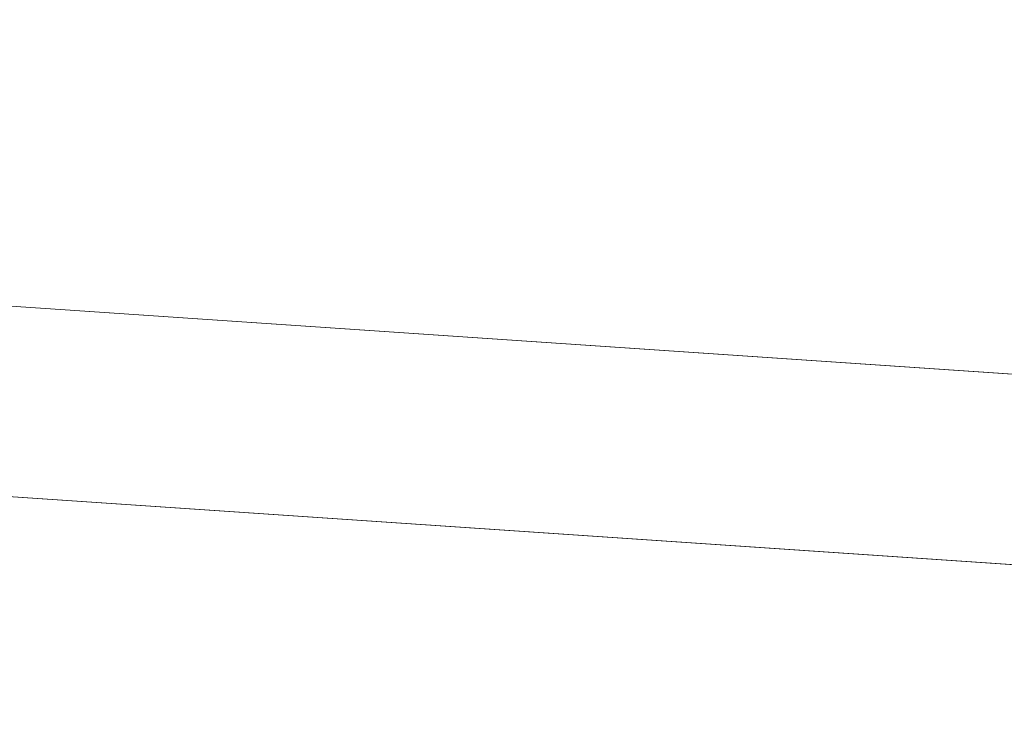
# Model space of a CAD drawing. Header units: inches. Extents: x -774 to 289, y -440 to 407.
# Tile 102 of 256: x -242 to -180, y 106 to 150. Entities that reach past the tile are written whole.
import ezdxf

# ---------------------------------------------------------------- set-up
doc = ezdxf.new("R2010")
doc.units = ezdxf.units.IN
doc.header["$MEASUREMENT"] = 0
doc.layers.add('L-SITE', color=91, linetype='Continuous', lineweight=9)

# ---------------------------------------------------------------- blocks, each defined once
blk = doc.blocks.new('Construction Crane - 75_ _ 60 deg-327164-_3D_')
at = {"layer": 'L-SITE'}
mesh = blk.add_polyface(dxfattribs=at)
corners = [(-229.587, -358.901, 471.906), (-229.587, -146.025, 75.194), (-229.587, -173.738, 59.194), (-229.587, -410.862, 441.906), (-229.587, -622.872, 839.117), (-229.587, -596.891, 854.117)]
mesh.append_faces([[corners[k] for k in face] for face in [(2, 3, 0, 1)]], dxfattribs={"vtx1": -1})
mesh.append_faces([[corners[k] for k in face] for face in [(3, 4, 5, 0)]], dxfattribs={"vtx3": -1})
mesh = blk.add_polyface(dxfattribs=at)
corners = [(-217.587, -358.901, 471.906), (-217.587, -596.891, 854.117), (-217.587, -622.872, 839.117), (-217.587, -410.862, 441.906), (-217.587, -173.738, 59.194), (-217.587, -146.025, 75.194)]
mesh.append_faces([[corners[k] for k in face] for face in [(0, 3, 4, 5)]], dxfattribs={"vtx0": -1})
mesh.append_faces([[corners[k] for k in face] for face in [(1, 2, 3, 0)]], dxfattribs={"vtx2": -1})
mesh = blk.add_polyface(dxfattribs=at)
corners = [(-229.587, -358.901, 471.906), (-229.587, -596.891, 854.117), (-217.587, -596.891, 854.117), (-217.587, -358.901, 471.906)]
mesh.append_faces([[corners[k] for k in face] for face in [(0, 1, 2, 3)]])
mesh = blk.add_polyface(dxfattribs=at)
corners = [(-229.587, -622.872, 839.117), (-229.587, -410.862, 441.906), (-217.587, -410.862, 441.906), (-217.587, -622.872, 839.117)]
mesh.append_faces([[corners[k] for k in face] for face in [(0, 1, 2, 3)]])

msp = doc.modelspace()

# ---------------------------------------------------------------- block references
at = {"layer": 'L-SITE', "rotation": 86.11865609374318}
msp.add_blockref('Construction Crane - 75_ _ 60 deg-327164-_3D_', (-640.357, 376.898, -12), dxfattribs=at)

doc.saveas('drawing.dxf')
